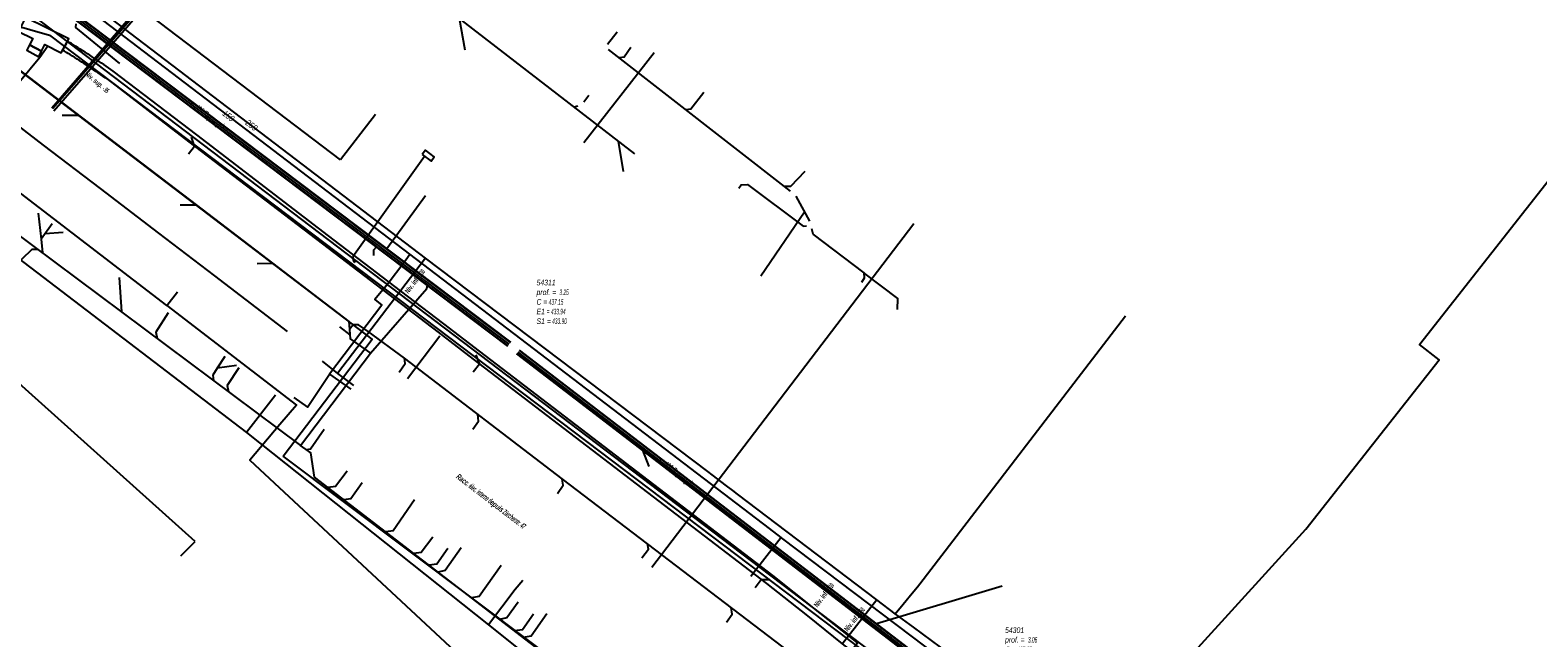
# Model space of a CAD drawing. Header units: metres. Extents: x 2695563 to 2696938, y 1260544 to 1262032.
# Tile 103 of 256: x 2696063 to 2696198, y 1261268 to 1261323. Entities that reach past the tile are written whole.
import ezdxf

# ---------------------------------------------------------------- set-up
doc = ezdxf.new("R2010")
doc.units = ezdxf.units.M
doc.header["$LTSCALE"] = 100
doc.linetypes.add('AUSGEZOGEN', pattern=[0])
doc.linetypes.add('STRICHLINIE2_S3', pattern=[0.25, 0.15, -0.1])
for name, color, linetype in [('Eau portable_Cadastre des conduites_Conduite', 171, 'AUSGEZOGEN'), ('Eau potable_Cadastre des conduites_Conduite_Texte', 171, 'AUSGEZOGEN'), ('EU_Cadastre des conduites', 24, 'AUSGEZOGEN'), ('EU_Cadastre des conduites – Texte', 7, 'AUSGEZOGEN'), ('EU_Cadastre des conduites_Regard normalisé – Texte', 24, 'AUSGEZOGEN'), ('Gaz_Cadastre des conduites_Conduite', 32, 'AUSGEZOGEN'), ('Gaz_Cadastre des conduites_Conduite_Texte', 32, 'AUSGEZOGEN'), ('Réseau électrique_Cadastre des conduite_Bord du tracé', 1, 'AUSGEZOGEN'), ('Réseau électrique_Cadastre des conduite_Texte libre_Texte', 1, 'AUSGEZOGEN'), ('Réseau électrique_Cadastre des conduite_Tronçon de tracé', 1, 'AUSGEZOGEN'), ('Réseau électrique_Cadastre des conduites_Ouvrage_Surface-Ligne-Point', 1, 'AUSGEZOGEN'), ('Réseau électrique_Point altimétrique_Texte', 7, 'AUSGEZOGEN'), ('TV_Cadastre des conduites_CONDUITE', 92, 'AUSGEZOGEN'), ('Télécommunications_SW_Cadastre des conduites_Bord du tracé', 94, 'AUSGEZOGEN')]:
    doc.layers.add(name, color=color, linetype=linetype)
doc.styles.add('ARIAL', font='arial.ttf')
doc.styles.add('ARIALNARROW', font='ARIALN.TTF')
pattern_1 = [(0, (2699905, 1265050), (2025, 2025), [2025, -2025]), (90, (2699905, 1265050), (-2025, 2025), [2025, -2025])]

# ---------------------------------------------------------------- blocks, each defined once
blk = doc.blocks.new('COMPLEXOBJECT_1826')
at = {"layer": 'Réseau électrique_Cadastre des conduite_Bord du tracé', "color": 1, "linetype": 'AUSGEZOGEN', "transparency": 33554687}
blk.add_lwpolyline([(6069.29, 11318.51), (6076.58, 11312.93), (6088.5, 11303.82), (6094.94, 11298.9), (6098.84, 11295.91), (6101.99, 11293.51), (6128.2, 11273.47), (6131.86, 11270.57), (6134.97, 11268.09), (6135.77, 11267.46), (6136.33, 11268.17), (6135.56, 11268.78), (6132.43, 11271.26), (6128.75, 11274.18), (6102.55, 11294.21), (6099.35, 11296.66), (6095.48, 11299.61), (6089.05, 11304.53), (6077.27, 11313.54), (6069.81, 11319.24)], dxfattribs=at)
for centre, radius, start, end in [((6025.64, 11343.06), 45.33, 331.0441, 332.182), ((6047.55, 11291.96), 35.03, 57.3768, 58.7433), ((6023.71, 11252.99), 80.71, 55.1684, 58.0341), ((6040.21, 11280.26), 47.94, 57.5279, 58.4455), ((6023.4, 11252.56), 80.34, 55.1682, 58.0167)]:
    blk.add_arc(centre, radius, start, end, dxfattribs=at)
blk = doc.blocks.new('COMPLEXOBJECT_2761')
at = {"layer": 'Télécommunications_SW_Cadastre des conduites_Bord du tracé', "color": 94, "linetype": 'AUSGEZOGEN', "transparency": 33554687}
blk.add_lwpolyline([(6061.88, 11324.78), (6125.02, 11276.85), (6144.72, 11261.91), (6172.18, 11240.57), (6174.1, 11239.79), (6179.63, 11235.5), (6182.94, 11231.89), (6188.54, 11226.29)], dxfattribs=at)

msp = doc.modelspace()

# ---------------------------------------------------------------- hatches: boundary and pattern name
at = {"layer": 'Réseau électrique_Cadastre des conduite_Bord du tracé', "lineweight": 18, "transparency": 33554687}
h = msp.add_hatch(dxfattribs=at)
h.set_pattern_fill('MUSTER', color=1, scale=6075, style=0, pattern_type=2)
h.set_pattern_definition([(0, (2708005, 1273150), (6075, 6075), [6075, -6075]), (90, (2708005, 1273150), (-6075, 6075), [6075, -6075])])
h.paths.add_polyline_path([(2696066.27, 1261320.92), (2696066.29, 1261320.91), (2696066.31, 1261320.9), (2696066.34, 1261320.88), (2696066.36, 1261320.87), (2696066.38, 1261320.86), (2696066.4, 1261320.84), (2696066.42, 1261320.83), (2696066.44, 1261320.82), (2696066.46, 1261320.8), (2696066.48, 1261320.79), (2696066.5, 1261320.78), (2696066.52, 1261320.77), (2696066.55, 1261320.75), (2696066.57, 1261320.74), (2696066.59, 1261320.73), (2696066.61, 1261320.71), (2696066.63, 1261320.7), (2696066.65, 1261320.69), (2696066.67, 1261320.67), (2696066.69, 1261320.66), (2696066.71, 1261320.65), (2696066.73, 1261320.63), (2696066.76, 1261320.62), (2696066.78, 1261320.61), (2696066.8, 1261320.59), (2696066.82, 1261320.58), (2696066.84, 1261320.57), (2696066.86, 1261320.55), (2696066.88, 1261320.54), (2696066.9, 1261320.53), (2696066.92, 1261320.51), (2696067.03, 1261320.45), (2696067.14, 1261320.38), (2696067.25, 1261320.31), (2696067.36, 1261320.24), (2696067.47, 1261320.17), (2696067.58, 1261320.1), (2696067.69, 1261320.03), (2696067.79, 1261319.96), (2696067.9, 1261319.89), (2696068.01, 1261319.82), (2696068.12, 1261319.75), (2696068.23, 1261319.68), (2696068.33, 1261319.61), (2696068.44, 1261319.54), (2696068.55, 1261319.47), (2696068.66, 1261319.4), (2696068.76, 1261319.33), (2696068.87, 1261319.26), (2696068.98, 1261319.19), (2696069.09, 1261319.12), (2696069.19, 1261319.04), (2696069.3, 1261318.97), (2696069.41, 1261318.9), (2696069.51, 1261318.83), (2696069.62, 1261318.75), (2696069.73, 1261318.68), (2696069.83, 1261318.61), (2696069.94, 1261318.54), (2696070.05, 1261318.46), (2696070.15, 1261318.39), (2696070.26, 1261318.32), (2696077.55, 1261312.74), (2696089.47, 1261303.63), (2696095.91, 1261298.71), (2696099.81, 1261295.72), (2696102.96, 1261293.32), (2696129.17, 1261273.28), (2696132.83, 1261270.38), (2696135.94, 1261267.91), (2696136.74, 1261267.27), (2696137.3, 1261267.98), (2696136.53, 1261268.59), (2696133.4, 1261271.07), (2696129.72, 1261273.99), (2696103.52, 1261294.02), (2696100.32, 1261296.47), (2696096.46, 1261299.42), (2696090.02, 1261304.34), (2696078.24, 1261313.35), (2696070.78, 1261319.05), (2696070.67, 1261319.12), (2696070.56, 1261319.2), (2696070.46, 1261319.27), (2696070.35, 1261319.35), (2696070.24, 1261319.42), (2696070.14, 1261319.49), (2696070.03, 1261319.57), (2696069.92, 1261319.64), (2696069.81, 1261319.71), (2696069.7, 1261319.79), (2696069.6, 1261319.86), (2696069.49, 1261319.93), (2696069.38, 1261320), (2696069.27, 1261320.07), (2696069.16, 1261320.15), (2696069.05, 1261320.22), (2696068.94, 1261320.29), (2696068.84, 1261320.36), (2696068.73, 1261320.43), (2696068.62, 1261320.5), (2696068.51, 1261320.57), (2696068.4, 1261320.64), (2696068.29, 1261320.71), (2696068.18, 1261320.79), (2696068.07, 1261320.86), (2696067.96, 1261320.93), (2696067.85, 1261320.99), (2696067.74, 1261321.06), (2696067.63, 1261321.13), (2696067.52, 1261321.2), (2696067.41, 1261321.27), (2696067.39, 1261321.29), (2696067.36, 1261321.3), (2696067.34, 1261321.32), (2696067.32, 1261321.33), (2696067.3, 1261321.34), (2696067.27, 1261321.36), (2696067.25, 1261321.37), (2696067.23, 1261321.39), (2696067.2, 1261321.4), (2696067.18, 1261321.42), (2696067.16, 1261321.43), (2696067.14, 1261321.45), (2696067.11, 1261321.46), (2696067.09, 1261321.47), (2696067.07, 1261321.49), (2696067.04, 1261321.5), (2696067.02, 1261321.52), (2696067, 1261321.53), (2696066.98, 1261321.54), (2696066.95, 1261321.56), (2696066.93, 1261321.57), (2696066.91, 1261321.59), (2696066.88, 1261321.6), (2696066.86, 1261321.62), (2696066.84, 1261321.63), (2696066.82, 1261321.64), (2696066.79, 1261321.66), (2696066.77, 1261321.67), (2696066.75, 1261321.69), (2696066.72, 1261321.7), (2696066.7, 1261321.71), (2696066.69, 1261321.69), (2696066.67, 1261321.66), (2696066.66, 1261321.64), (2696066.65, 1261321.61), (2696066.63, 1261321.59), (2696066.62, 1261321.56), (2696066.6, 1261321.53), (2696066.59, 1261321.51), (2696066.58, 1261321.48), (2696066.56, 1261321.46), (2696066.55, 1261321.43), (2696066.54, 1261321.41), (2696066.52, 1261321.38), (2696066.51, 1261321.36), (2696066.49, 1261321.33), (2696066.48, 1261321.3), (2696066.47, 1261321.28), (2696066.45, 1261321.25), (2696066.44, 1261321.23), (2696066.43, 1261321.2), (2696066.41, 1261321.18), (2696066.4, 1261321.15), (2696066.38, 1261321.13), (2696066.37, 1261321.1), (2696066.36, 1261321.07), (2696066.34, 1261321.05), (2696066.33, 1261321.02), (2696066.31, 1261321), (2696066.3, 1261320.97), (2696066.29, 1261320.95)], flags=0)
at = {"layer": 'Réseau électrique_Cadastre des conduites_Ouvrage_Surface-Ligne-Point', "lineweight": 18, "transparency": 33554687}
h = msp.add_hatch(dxfattribs=at)
h.set_pattern_fill('MUSTER', color=1, scale=4050, style=0, pattern_type=2)
h.set_pattern_definition([(0, (2703955, 1269100), (4050, 4050), [4050, -4050]), (90, (2703955, 1269100), (-4050, 4050), [4050, -4050])])
h.paths.add_polyline_path([(2696062.94, 1261323.83), (2696062.32, 1261322.59), (2696063.58, 1261321.96), (2696063.3, 1261321.4), (2696064.37, 1261320.83), (2696064.67, 1261321.42), (2696066.14, 1261320.68), (2696066.81, 1261321.92)], flags=0)
h = msp.add_hatch(dxfattribs=at)
h.set_pattern_fill('MUSTER', color=1, scale=2025, style=0, pattern_type=2)
h.set_pattern_definition(pattern_1)
h.paths.add_polyline_path([(2696064.12, 1261320.33), (2696064.37, 1261320.83), (2696063.3, 1261321.4), (2696063.06, 1261320.91)], flags=0)
h = msp.add_hatch(dxfattribs=at)
h.set_pattern_fill('MUSTER', color=1, scale=2025, style=0, pattern_type=2)
h.set_pattern_definition(pattern_1)
h.paths.add_polyline_path([(2696098.4, 1261311.6), (2696099.18, 1261311), (2696099.46, 1261311.38), (2696098.68, 1261311.97)], flags=0)

# ---------------------------------------------------------------- linework, layer by layer
at = {"layer": 'Eau portable_Cadastre des conduites_Conduite', "color": 7, "linetype": 'AUSGEZOGEN', "transparency": 33554687}
msp.add_line((2696130.46, 1261277.4), (2696127.76, 1261273.9), dxfattribs=at)
for points in [[(2696152.34, 1261260.85), (2696130.63, 1261277.27), (2696130.46, 1261277.4), (2696129.42, 1261278.2), (2696097.29, 1261302.69), (2696068.72, 1261324.47)], [(2696095.16, 1261299.87), (2696096.92, 1261302.2), (2696097.29, 1261302.69)], [(2696095.16, 1261299.87), (2696094.17, 1261298.65), (2696094.78, 1261298.14), (2696090.12, 1261291.99), (2696092.01, 1261290.64)], [(2696086.92, 1261289.89), (2696088.14, 1261289.03), (2696090.12, 1261291.99)]]:
    msp.add_lwpolyline(points, dxfattribs=at)
at = {"layer": 'EU_Cadastre des conduites', "color": 24, "linetype": 'AUSGEZOGEN', "transparency": 33554687}
for p, q in [((2696117.4, 1261311.66), (2696082.26, 1261338.78)), ((2696102.23, 1261320.92), (2696101.74, 1261323.73)), ((2696114.96, 1261321.46), (2696115.82, 1261322.56)), ((2696060.77, 1261320.39), (2696078.19, 1261307.09)), ((2696131.31, 1261308.31), (2696115.04, 1261320.97)), ((2696112.31, 1261315.9), (2696111.98, 1261315.81)), ((2696113.28, 1261316.87), (2696112.83, 1261316.27)), ((2696066.23, 1261315.12), (2696067.68, 1261315.12)), ((2696116.37, 1261310.09), (2696115.94, 1261312.79)), ((2696098.69, 1261307.89), (2696095.22, 1261303.18)), ((2696133.03, 1261305.64), (2696131.81, 1261307.86)), ((2696064.08, 1261306.35), (2696064.34, 1261304.03)), ((2696076.76, 1261307.09), (2696078.19, 1261307.09)), ((2696128.67, 1261300.77), (2696132.55, 1261306.48)), ((2696061.58, 1261304.96), (2696087.53, 1261285.59)), ((2696066.31, 1261304.64), (2696064.67, 1261304.52)), ((2696083.65, 1261301.85), (2696085.01, 1261301.89)), ((2696071.31, 1261300.61), (2696071.53, 1261297.53)), ((2696090.99, 1261296.2), (2696091.92, 1261295.49)), ((2696096.8, 1261293.39), (2696093.57, 1261295.8)), ((2696078.09, 1261277.03), (2696058.6, 1261294.53)), ((2696080.76, 1261293.56), (2696080.08, 1261292.5)), ((2696087.53, 1261285.59), (2696093.77, 1261293.86)), ((2696110.91, 1261282.62), (2696096.8, 1261293.39)), ((2696118.67, 1261283.74), (2696118.1, 1261285.18)), ((2696076.81, 1261275.74), (2696078.09, 1261277.03)), ((2696150.24, 1261273.04), (2696138.99, 1261269.69))]:
    msp.add_line(p, q, dxfattribs=at)
at = {"layer": 'EU_Cadastre des conduites', "color": 255, "transparency": 33554687}
for p, q in [((2696106.18, 1261294.65), (2696063.74, 1261326.67)), ((2696150.04, 1261260.99), (2696106.97, 1261293.95))]:
    msp.add_line(p, q, dxfattribs=at)
at = {"layer": 'EU_Cadastre des conduites', "linetype": 'AUSGEZOGEN', "transparency": 33554687}
for p, q in [((2696106.29, 1261294.8), (2696063.85, 1261326.81)), ((2696106.3, 1261294.81), (2696063.86, 1261326.83)), ((2696106.31, 1261294.83), (2696063.87, 1261326.85)), ((2696106.05, 1261294.48), (2696063.61, 1261326.5)), ((2696106.06, 1261294.49), (2696063.62, 1261326.51)), ((2696106.07, 1261294.51), (2696063.63, 1261326.53)), ((2696149.9, 1261260.82), (2696106.84, 1261293.78)), ((2696149.92, 1261260.83), (2696106.85, 1261293.79)), ((2696149.93, 1261260.85), (2696106.86, 1261293.81)), ((2696150.15, 1261261.13), (2696107.08, 1261294.09)), ((2696150.16, 1261261.15), (2696107.09, 1261294.11)), ((2696150.17, 1261261.16), (2696107.1, 1261294.13))]:
    msp.add_line(p, q, dxfattribs=at)
at = {"layer": 'EU_Cadastre des conduites', "color": 24, "linetype": 'AUSGEZOGEN', "transparency": 33554687}
for points in [[(2696071.38, 1261319.72), (2696067.44, 1261322.95), (2696067.46, 1261323.28)], [(2696117.04, 1261321.14), (2696116.43, 1261320.3), (2696115.99, 1261320.24)], [(2696123.55, 1261317.12), (2696122.4, 1261315.64), (2696121.97, 1261315.58)], [(2696132.6, 1261310.07), (2696131.31, 1261308.73), (2696130.76, 1261308.73)], [(2696126.68, 1261308.58), (2696126.9, 1261308.88), (2696127.47, 1261308.93), (2696132.43, 1261305.2), (2696132.74, 1261305.21)], [(2696078.19, 1261307.09), (2696091.84, 1261296.68), (2696091.9, 1261295.96)], [(2696065.31, 1261305.41), (2696064.34, 1261304.03), (2696064.45, 1261302.81)], [(2696137.67, 1261300.2), (2696137.93, 1261300.58), (2696137.88, 1261301.03), (2696133.32, 1261304.47), (2696133.23, 1261304.95)], [(2696056.75, 1261297.8), (2696058, 1261297.81), (2696063.53, 1261303.13), (2696064.02, 1261303.14)], [(2696094.07, 1261302.57), (2696094.07, 1261303.08), (2696094.3, 1261303.36)], [(2696140.88, 1261297.75), (2696140.89, 1261298.74), (2696137.86, 1261301.03)], [(2696093.77, 1261293.86), (2696098.81, 1261299.62), (2696098.86, 1261299.92)], [(2696075.7, 1261297.44), (2696074.59, 1261295.72), (2696074.7, 1261295.16)], [(2696093.57, 1261295.8), (2696092.71, 1261296.39), (2696092.22, 1261296.37), (2696091.9, 1261295.96)], [(2696091.9, 1261295.96), (2696091.96, 1261295.13), (2696093.77, 1261293.86)], [(2696096.32, 1261292.14), (2696096.86, 1261292.92), (2696096.8, 1261293.39)], [(2696081.8, 1261292.76), (2696080.08, 1261292.5), (2696079.68, 1261291.88), (2696079.74, 1261291.4)], [(2696082, 1261292.55), (2696080.96, 1261290.96), (2696081.08, 1261290.4)], [(2696102.92, 1261287.07), (2696103.42, 1261287.77), (2696103.37, 1261288.37)], [(2696089.64, 1261287.02), (2696088.4, 1261285.28), (2696088.06, 1261285.23)], [(2696127.38, 1261253.11), (2696088.76, 1261282.78), (2696088.44, 1261284.96), (2696087.53, 1261285.59)], [(2696091.68, 1261283.31), (2696090.63, 1261281.93), (2696090, 1261281.84)], [(2696093.03, 1261282.26), (2696092.02, 1261280.84), (2696091.4, 1261280.76)], [(2696110.48, 1261281.33), (2696111, 1261282.05), (2696110.91, 1261282.61)], [(2696133.31, 1261263.91), (2696133.86, 1261264.67), (2696133.78, 1261265.22), (2696110.91, 1261282.62)], [(2696097.7, 1261280.75), (2696095.8, 1261277.98), (2696095.13, 1261277.89)], [(2696099.33, 1261277.43), (2696098.29, 1261276.05), (2696097.64, 1261275.97)], [(2696118.03, 1261275.57), (2696118.61, 1261276.36), (2696118.53, 1261276.83)], [(2696100.69, 1261276.4), (2696099.71, 1261275), (2696099.02, 1261274.91)], [(2696101.89, 1261276.47), (2696100.46, 1261274.45), (2696099.82, 1261274.29)], [(2696105.44, 1261274.89), (2696103.48, 1261272.12), (2696102.81, 1261271.99)], [(2696106.96, 1261271.6), (2696105.96, 1261270.21), (2696105.31, 1261270.07)], [(2696108.33, 1261270.53), (2696107.35, 1261269.15), (2696106.65, 1261269.04)], [(2696109.53, 1261270.57), (2696108.13, 1261268.56), (2696107.42, 1261268.45)], [(2696125.58, 1261269.82), (2696126.09, 1261270.53), (2696126, 1261271.14)]]:
    msp.add_lwpolyline(points, dxfattribs=at)
at = {"layer": 'Gaz_Cadastre des conduites_Conduite', "color": 32, "linetype": 'AUSGEZOGEN', "transparency": 33554687}
for p, q in [((2696098.7, 1261302.35), (2696090.83, 1261292.04)), ((2696139.03, 1261271.83), (2696135.94, 1261267.86))]:
    msp.add_line(p, q, dxfattribs=at)
for points in [[(2696140.67, 1261270.57), (2696139.03, 1261271.83), (2696126.56, 1261281.27), (2696126.15, 1261281.58), (2696125.58, 1261282.01), (2696124.31, 1261282.97), (2696123.91, 1261283.27), (2696098.7, 1261302.35), (2696066.88, 1261326.59), (2696066.53, 1261326.85), (2696066.42, 1261326.94)], [(2696140.67, 1261270.57), (2696141.39, 1261271.44), (2696141.66, 1261271.77), (2696142.04, 1261272.23), (2696142.66, 1261272.98), (2696142.86, 1261273.24), (2696161.24, 1261297.19)], [(2696089.44, 1261293.14), (2696090.83, 1261292.04), (2696092.26, 1261290.96)], [(2696153.04, 1261261.23), (2696148.73, 1261264.61), (2696142.29, 1261269.37), (2696140.67, 1261270.57)]]:
    msp.add_lwpolyline(points, dxfattribs=at)
at = {"layer": 'Réseau électrique_Cadastre des conduite_Tronçon de tracé', "color": 1, "linetype": 'AUSGEZOGEN', "transparency": 33554687}
for p, q in [((2696068.35, 1261319.31), (2696073.39, 1261325.18)), ((2696091.1, 1261311.11), (2696074.15, 1261323.97)), ((2696065.29, 1261315.75), (2696068.35, 1261319.31)), ((2696064.55, 1261312.44), (2696060.47, 1261315.55)), ((2696094.23, 1261315.16), (2696091.1, 1261311.11)), ((2696069.64, 1261308.56), (2696064.55, 1261312.44)), ((2696092.33, 1261302.68), (2696098.59, 1261311.45)), ((2696074.86, 1261304.58), (2696069.64, 1261308.56)), ((2696118.91, 1261274.74), (2696142.32, 1261305.42)), ((2696079.85, 1261300.76), (2696074.86, 1261304.58)), ((2696086.36, 1261295.8), (2696079.85, 1261300.76)), ((2696097.09, 1261291.59), (2696099.98, 1261295.39)), ((2696128.15, 1261272.93), (2696128.7, 1261273.64)), ((2696128.7, 1261273.64), (2696129.45, 1261273.64))]:
    msp.add_line(p, q, dxfattribs=at)
at = {"layer": 'Réseau électrique_Cadastre des conduite_Tronçon de tracé', "color": 1, "linetype": 'STRICHLINIE2_S3', "transparency": 33554687}
msp.add_line((2696112.83, 1261312.67), (2696119.12, 1261320.72), dxfattribs=at)
at = {"layer": 'Réseau électrique_Cadastre des conduite_Tronçon de tracé', "color": 1, "linetype": 'AUSGEZOGEN', "transparency": 33554687}
for points in [[(2696177.37, 1261278.13), (2696189.27, 1261293.27), (2696187.51, 1261294.62), (2696216.11, 1261331), (2696222.76, 1261339.5)], [(2696085.96, 1261284.66), (2696093.92, 1261295.11), (2696059.06, 1261321.62)], [(2696062.35, 1261318.03), (2696064.22, 1261320.29), (2696064.92, 1261321.29)], [(2696077.51, 1261311.65), (2696078.05, 1261312.35), (2696077.77, 1261313.14)], [(2696102.94, 1261292.19), (2696103.5, 1261292.91), (2696103.22, 1261293.69)], [(2696101.91, 1261229.62), (2696125.27, 1261255.16), (2696085.96, 1261284.66)], [(2696140.91, 1261235.45), (2696146.85, 1261241.7), (2696161.14, 1261260.29), (2696177.37, 1261278.13)]]:
    msp.add_lwpolyline(points, dxfattribs=at)
msp.add_arc((2696092.66, 1261302.34), 0.469, 134.541, 236.1903, dxfattribs=at)
at = {"layer": 'Réseau électrique_Cadastre des conduites_Ouvrage_Surface-Ligne-Point', "color": 1, "linetype": 'AUSGEZOGEN', "transparency": 33554687}
for points in [[(2696062.94, 1261323.83), (2696062.32, 1261322.59), (2696063.58, 1261321.96), (2696063.3, 1261321.4), (2696064.37, 1261320.83), (2696064.67, 1261321.42), (2696066.14, 1261320.68), (2696066.81, 1261321.92), (2696062.94, 1261323.83)], [(2696064.12, 1261320.33), (2696064.37, 1261320.83), (2696063.3, 1261321.4), (2696063.06, 1261320.91), (2696064.12, 1261320.33)], [(2696098.4, 1261311.6), (2696099.18, 1261311), (2696099.46, 1261311.38), (2696098.68, 1261311.97), (2696098.4, 1261311.6)]]:
    msp.add_lwpolyline(points, close=True, dxfattribs=at)
at = {"layer": 'TV_Cadastre des conduites_CONDUITE', "color": 92, "linetype": 'AUSGEZOGEN', "transparency": 33554687}
for p, q in [((2696085.28, 1261290.09), (2696082.7, 1261286.77)), ((2696082.7, 1261286.77), (2696104.32, 1261269.6))]:
    msp.add_line(p, q, dxfattribs=at)
for points in [[(2695954.52, 1261432.82), (2695982.78, 1261401.52), (2696040.35, 1261343.24), (2696043.85, 1261339.7), (2696045.94, 1261332.3), (2696055.99, 1261322.25), (2696059.78, 1261323.76), (2696065.09, 1261322.25), (2696142.09, 1261264.02), (2696182.3, 1261233.11), (2696188.75, 1261226.79), (2696191.78, 1261223.81), (2696284.34, 1261154.97), (2696287.92, 1261155.02)], [(2696056.25, 1261304.8), (2696057.54, 1261305.92), (2696063.43, 1261301.48), (2696082.7, 1261286.77)], [(2696107.4, 1261273.55), (2696106.69, 1261272.73), (2696104.32, 1261269.6)], [(2696104.32, 1261269.6), (2696115.45, 1261260.69), (2696124.74, 1261253.45), (2696131.32, 1261248.32)]]:
    msp.add_lwpolyline(points, dxfattribs=at)
at = {"layer": 'Télécommunications_SW_Cadastre des conduites_Bord du tracé', "color": 94, "linetype": 'AUSGEZOGEN', "transparency": 33554687}
for p, q in [((2696065.35, 1261315.7), (2696076.37, 1261328.32)), ((2696065.47, 1261315.5), (2696076.58, 1261328.24)), ((2696075.58, 1261298.1), (2696076.52, 1261299.33))]:
    msp.add_line(p, q, dxfattribs=at)
for points in [[(2696075.58, 1261298.1), (2696061.22, 1261309.11), (2696056.36, 1261313.51)], [(2696075.58, 1261298.1), (2696087.16, 1261289.22), (2696085.67, 1261287.48), (2696082.99, 1261284.28), (2696103.49, 1261265.22)]]:
    msp.add_lwpolyline(points, dxfattribs=at)

# ---------------------------------------------------------------- block references
at = {"layer": 'Réseau électrique_Cadastre des conduite_Bord du tracé', "color": 1, "linetype": 'AUSGEZOGEN', "lineweight": -3, "transparency": 33554687}
msp.add_blockref('COMPLEXOBJECT_1826', (2690000.97, 1249999.81), dxfattribs=at)
at = {"layer": 'Télécommunications_SW_Cadastre des conduites_Bord du tracé', "color": 94, "linetype": 'AUSGEZOGEN', "lineweight": -3, "transparency": 33554687}
msp.add_blockref('COMPLEXOBJECT_2761', (2690000.97, 1249999.81), dxfattribs=at)

# ---------------------------------------------------------------- texts
at = {"layer": 'Eau potable_Cadastre des conduites_Conduite_Texte', "color": 7, "transparency": 33554687, "insert": (2696081.08, 1261315.04), "char_height": 0.5543, "width": 1.1001, "attachment_point": 5, "rotation": 322.6824, "style": 'ARIAL'}
msp.add_mtext('\\A1;{\\fArial|i1|b0;\\H0.554263;\\W0.700000;\\C7;150}\\P', dxfattribs=at)
at = {"layer": 'EU_Cadastre des conduites – Texte', "color": 24, "transparency": 33554687, "char_height": 0.5571, "width": 6, "attachment_point": 5, "style": 'ARIAL'}
for insert, rotation in [((2696079.22, 1261314.99), 322.5303), ((2696121.11, 1261283.13), 321.3)]:
    msp.add_mtext('\\A1;{\\fArial|b0|i1|c0|p34;\\W0.7;< \\W0.49;400 Tuyau grès}', dxfattribs=dict(at, insert=insert, rotation=rotation))
at = {"layer": 'EU_Cadastre des conduites_Regard normalisé – Texte', "color": 24, "transparency": 33554687, "char_height": 0.5064, "attachment_point": 1, "line_spacing_factor": 1.024096, "style": 'ARIAL'}
for s, insert, width in [('\\A1;{\\fArial|b0|i1|c0|p34;\\W0.69564;54311}\\P{\\fArial|b0|i1|c0|p34;\\H0.99721x;\\W0.69564;prof. = \\W0.48695; 3.25}\\P{\\fArial|b0|i1|c0|p34;\\H0.99721x;\\W0.69564;C =\\W0.48695; 437.15}\\P{\\fArial|b0|i1|c0|p34;\\H0.99721x;\\W0.69564;E1 \\W0.48695;= 433.94}\\P{\\fArial|b0|i1|c0|p34;\\H0.99721x;\\W0.69564;S1 =\\W0.48695; 433.90}', (2696108.61, 1261300.41), 2.836), ('\\A1;{\\fArial|b0|i1|c0|p34;\\W0.69709;54301}\\P{\\fArial|b0|i1|c0|p34;\\H0.99721x;\\W0.69709;prof. = \\W0.48796; 3.06}\\P{\\fArial|b0|i1|c0|p34;\\H0.99721x;\\W0.69709;C =\\W0.48796; 437.37}\\P{\\fArial|b0|i1|c0|p34;\\H0.99721x;\\W0.69709;E1 \\W0.48796;= 434.34}\\P{\\fArial|b0|i1|c0|p34;\\H0.99721x;\\W0.69709;S1 =\\W0.48796; 434.31}', (2696150.48, 1261269.37), 2.8452)]:
    msp.add_mtext(s, dxfattribs=dict(at, insert=insert, width=width))
at = {"layer": 'Gaz_Cadastre des conduites_Conduite_Texte', "color": 32, "transparency": 33554687, "insert": (2696083.14, 1261314.2), "char_height": 0.5583, "width": 1.1143, "attachment_point": 5, "rotation": 322.7076, "style": 'ARIAL'}
msp.add_mtext('\\A1;{\\fArial|i1|b0;\\H0.558250;\\W0.700000;\\C32;250}\\P', dxfattribs=at)
at = {"layer": 'Réseau électrique_Cadastre des conduite_Texte libre_Texte', "color": 1, "transparency": 33554687, "insert": (2696101.28, 1261282.6), "char_height": 0.5075, "width": 12, "attachment_point": 7, "rotation": 322.5969, "style": 'ARIALNARROW'}
msp.add_mtext('\\A1;{\\fArial Narrow|b1|i1|c0|p34;\\W0.7;Racc\\W0.49;. élec. interne d\\W0.7;epuis\\W0.49; Zürcherstr. 47}', dxfattribs=at)
at = {"layer": 'Réseau électrique_Point altimétrique_Texte', "color": 1, "transparency": 33554687, "char_height": 0.4568, "width": 6, "attachment_point": 4, "style": 'ARIALNARROW'}
for s, insert, rotation in [('\\A1;{\\fArial Narrow|b1|i0|c0|p34;\\H1x;\\W0.7;Niv. sup. \\W0.49;-.95}', (2696068.32, 1261318.84), 319.3614), ('\\A1;{\\fArial Narrow|b1|i0|c0|p34;\\H1x;\\W0.7;Niv. inf. \\W0.49;-1.30}', (2696096.98, 1261299.27), 52.6104), ('\\A1;{\\fArial Narrow|b1|i0|c0|p34;\\H1x;\\W0.7;Niv. inf. \\W0.49;-1.10}', (2696133.54, 1261271.25), 52.6068), ('\\A1;{\\fArial Narrow|b1|i0|c0|p34;\\H1x;\\W0.7;Niv. inf. \\W0.49;-1.50}', (2696136.24, 1261269.1), 50.9373)]:
    msp.add_mtext(s, dxfattribs=dict(at, insert=insert, rotation=rotation))

doc.saveas('drawing.dxf')
